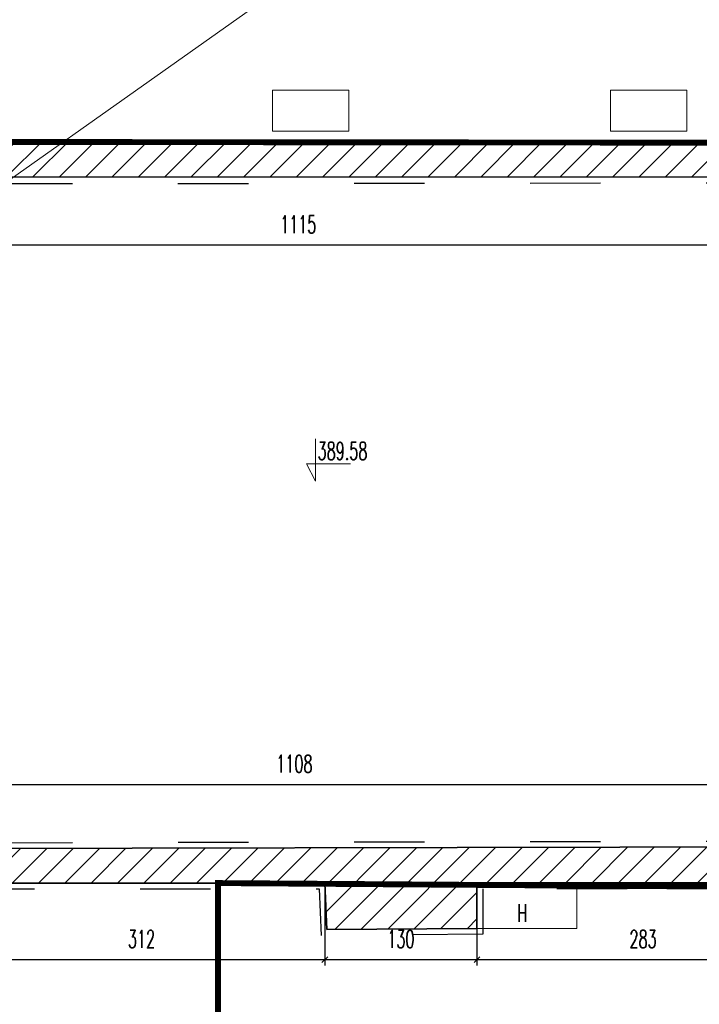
# Model space of a CAD drawing. Header units: millimetres. Extents: x 19887 to 192597, y -14203 to 39042.
# Tile 16 of 256: x 24456 to 25035, y -10400 to -9562. Entities that reach past the tile are written whole.
import ezdxf

# ---------------------------------------------------------------- set-up
doc = ezdxf.new("R2010")
doc.units = ezdxf.units.MM
doc.linetypes.add('ACAD_ISO03W100', pattern=[30, 12, -18])
doc.linetypes.add('DASHED2', pattern=[9.525, 6.35, -3.175])
doc.layers.get('Defpoints').update_dxf_attribs({"color": 4})
for name, color, linetype in [('A_DBA-RAMKI', 6, 'Continuous'), ('Sufit podwieszany', 252, 'Continuous'), ('Wymiarowanie', 3, 'Continuous'), ('Wypełnienie', 252, 'Continuous')]:
    doc.layers.add(name, color=color, linetype=linetype)
for name, color, linetype, lineweight in [('Basen_rzut_poziom_1_obrys', 252, 'Continuous', 35), ('koty wysokościowe', 252, 'Continuous', 0), ('Schody', 252, 'Continuous', 5), ('Tabela', 1, 'Continuous', 0)]:
    doc.layers.add(name, color=color, linetype=linetype, lineweight=lineweight)
doc.styles.add('ROMANS', font='romans.shx', dxfattribs={"width": 0.6})
doc.styles.get("Standard").update_dxf_attribs({"font": 'arial.ttf'})
doc.dimstyles.new('000001FB70622F18', dxfattribs={"dimtxt": 20, "dimasz": 5, "dimexe": 5, "dimexo": 1, "dimgap": 20, "dimtad": 1, "dimtoh": 1, "dimdec": 0, "dimtxsty": 'Standard', "dimblk": 'OBLIQUE', "dimcen": 0, "dimdle": 5, "dimclrd": 252, "dimclre": 252, "dimclrt": 252, "dimadec": 0, "dimazin": 0, "dimtfac": 1, "dimtdec": 0, "dimtmove": 0, "dimatfit": 3, "dimldrblk": 'OBLIQUE', "dimfxl": 150, "dimfxlon": 1, "dimlwd": 25, "dimlwe": 25, "dimarcsym": 1})
pattern_1 = [(45, (-31599.654, -23084.227), (-11.22532, 11.22532), [])]

# ---------------------------------------------------------------- blocks, each defined once
blk = doc.blocks.new('_Oblique')
at = {"color": 0, "linetype": 'ByBlock', "lineweight": -2}
blk.add_line((-0.5, -0.5), (0.5, 0.5), dxfattribs=at)
blk = doc.blocks.new('*D609')
at = {"layer": 'Defpoints', "color": 0}
for p in [(1229.37, -3822.83), (2344.27, -3822.51), (2344.27, -3880.7)]:
    blk.add_point(p, dxfattribs=at)
at = {"layer": 'Wymiarowanie', "color": 252, "linetype": 'Continuous', "lineweight": 25}
for p, q in [((1229.37, -3823.83), (1229.37, -3885.7)), ((2344.27, -3823.51), (2344.27, -3885.7)), ((1224.37, -3880.7), (2349.27, -3880.7))]:
    blk.add_line(p, q, dxfattribs=at)
at = {"layer": 'Wymiarowanie', "color": 252, "linetype": 'ByBlock', "lineweight": 25, "xscale": 5, "yscale": 5, "zscale": 5, "rotation": 180}
blk.add_blockref('_Oblique', (1229.37, -3880.7), dxfattribs=at)
at = {"layer": 'Wymiarowanie', "color": 252, "linetype": 'ByBlock', "lineweight": 25, "xscale": 5, "yscale": 5, "zscale": 5}
blk.add_blockref('_Oblique', (2344.27, -3880.7), dxfattribs=at)
at = {"layer": 'Wymiarowanie', "color": 252, "insert": (1786.82, -3863.2), "char_height": 15, "attachment_point": 5, "style": 'ROMANS'}
blk.add_mtext('1115', dxfattribs=at)
blk = doc.blocks.new('*D691')
at = {"layer": 'Defpoints', "color": 0}
for p in [(1229.42, -4337.96), (2337.7, -4340.16), (2337.7, -4393.15)]:
    blk.add_point(p, dxfattribs=at)
at = {"layer": 'Wymiarowanie', "color": 252, "linetype": 'Continuous', "lineweight": 25}
for p, q in [((2337.7, -4392.15), (2337.7, -4335.16)), ((1224.42, -4340.16), (2342.7, -4340.16)), ((1229.42, -4338.96), (1229.42, -4345.16))]:
    blk.add_line(p, q, dxfattribs=at)
at = {"layer": 'Wymiarowanie', "color": 252, "linetype": 'ByBlock', "lineweight": 25, "xscale": 5, "yscale": 5, "zscale": 5, "rotation": 180}
blk.add_blockref('_Oblique', (1229.42, -4340.16), dxfattribs=at)
at = {"layer": 'Wymiarowanie', "color": 252, "linetype": 'ByBlock', "lineweight": 25, "xscale": 5, "yscale": 5, "zscale": 5}
blk.add_blockref('_Oblique', (2337.7, -4340.16), dxfattribs=at)
at = {"layer": 'Wymiarowanie', "color": 252, "insert": (1783.56, -4322.66), "char_height": 15, "attachment_point": 5, "style": 'ROMANS'}
blk.add_mtext('1108', dxfattribs=at)
blk = doc.blocks.new('*D785')
at = {"layer": 'Defpoints', "color": 0}
for p in [(1809.51, -4424.2), (1497.13, -4462.16), (1809.51, -4489.4)]:
    blk.add_point(p, dxfattribs=at)
at = {"layer": 'Wymiarowanie', "color": 252, "linetype": 'Continuous', "lineweight": 25}
for p, q in [((1809.51, -4425.2), (1809.51, -4494.4)), ((1497.13, -4463.16), (1497.13, -4494.4)), ((1492.13, -4489.4), (1814.51, -4489.4))]:
    blk.add_line(p, q, dxfattribs=at)
at = {"layer": 'Wymiarowanie', "color": 252, "linetype": 'ByBlock', "lineweight": 25, "xscale": 5, "yscale": 5, "zscale": 5, "rotation": 180}
blk.add_blockref('_Oblique', (1497.13, -4489.4), dxfattribs=at)
at = {"layer": 'Wymiarowanie', "color": 252, "linetype": 'ByBlock', "lineweight": 25, "xscale": 5, "yscale": 5, "zscale": 5}
blk.add_blockref('_Oblique', (1809.51, -4489.4), dxfattribs=at)
at = {"layer": 'Wymiarowanie', "color": 252, "insert": (1653.32, -4471.9), "char_height": 15, "attachment_point": 5, "style": 'ROMANS'}
blk.add_mtext('312', dxfattribs=at)
blk = doc.blocks.new('*D786')
at = {"layer": 'Defpoints', "color": 0}
for p in [(1809.51, -4424.2), (1939.12, -4423.97), (1939.12, -4489.4)]:
    blk.add_point(p, dxfattribs=at)
at = {"layer": 'Wymiarowanie', "color": 252, "linetype": 'Continuous', "lineweight": 25}
for p, q in [((1809.51, -4425.2), (1809.51, -4494.4)), ((1939.12, -4424.97), (1939.12, -4494.4)), ((1804.51, -4489.4), (1944.12, -4489.4))]:
    blk.add_line(p, q, dxfattribs=at)
at = {"layer": 'Wymiarowanie', "color": 252, "linetype": 'ByBlock', "lineweight": 25, "xscale": 5, "yscale": 5, "zscale": 5, "rotation": 180}
blk.add_blockref('_Oblique', (1809.51, -4489.4), dxfattribs=at)
at = {"layer": 'Wymiarowanie', "color": 252, "linetype": 'ByBlock', "lineweight": 25, "xscale": 5, "yscale": 5, "zscale": 5}
blk.add_blockref('_Oblique', (1939.12, -4489.4), dxfattribs=at)
at = {"layer": 'Wymiarowanie', "color": 252, "insert": (1874.32, -4471.9), "char_height": 15, "attachment_point": 5, "style": 'ROMANS'}
blk.add_mtext('130', dxfattribs=at)
blk = doc.blocks.new('*D789')
at = {"layer": 'Defpoints', "color": 0}
for p in [(1939.12, -4423.97), (2222.23, -4423.97), (2222.23, -4489.4)]:
    blk.add_point(p, dxfattribs=at)
at = {"layer": 'Wymiarowanie', "color": 252, "linetype": 'Continuous', "lineweight": 25}
for p, q in [((1939.12, -4424.97), (1939.12, -4494.4)), ((2222.23, -4424.97), (2222.23, -4494.4)), ((1934.12, -4489.4), (2227.23, -4489.4))]:
    blk.add_line(p, q, dxfattribs=at)
at = {"layer": 'Wymiarowanie', "color": 252, "linetype": 'ByBlock', "lineweight": 25, "xscale": 5, "yscale": 5, "zscale": 5, "rotation": 180}
blk.add_blockref('_Oblique', (1939.12, -4489.4), dxfattribs=at)
at = {"layer": 'Wymiarowanie', "color": 252, "linetype": 'ByBlock', "lineweight": 25, "xscale": 5, "yscale": 5, "zscale": 5}
blk.add_blockref('_Oblique', (2222.23, -4489.4), dxfattribs=at)
at = {"layer": 'Wymiarowanie', "color": 252, "insert": (2080.68, -4471.9), "char_height": 15, "attachment_point": 5, "style": 'ROMANS'}
blk.add_mtext('283', dxfattribs=at)
blk = doc.blocks.new('G$CF5E15B28')
at = {"layer": 'Wypełnienie'}
h = blk.add_hatch(dxfattribs=at)
h.set_pattern_fill('ANSI31', color=253, scale=5, angle=90)
h.set_pattern_definition(pattern_1)
h.paths.add_polyline_path([(2527.78, -3792.93), (385.45, -3790.77), (385.45, -3821.86), (390.83, -3821.6), (391.95, -3911.6), (407.97, -3911.6), (408.51, -3823.06), (1217.59, -3822.83), (1217.59, -4029.44), (1060.17, -4028.42), (1060.17, -4064.91), (1091.26, -4064.91), (1091.26, -4043.43), (1216.23, -4043.43), (1216.23, -4063.03), (1229.37, -4063.03), (1229.37, -3822.83), (2344.27, -3822.51), (2342.25, -4063.67), (2467.7, -4063.67), (2464.4, -4396.62), (2455.31, -4396.62), (2455.89, -4416.87), (2453.74, -4416.87), (2453.74, -4424.34), (2581.42, -4423.94), (2581.42, -4414.9), (2578.51, -4414.9), (2579, -4396.25), (2505.98, -4396.25), (2505.68, -4368.36), (2476.63, -4368.67), (2481.49, -4046.88), (2354.27, -4047.21), (2356.87, -3822.5), (2527.78, -3822.31)])
h = blk.add_hatch(dxfattribs=at)
h.set_pattern_fill('ANSI31', color=253, scale=5, angle=90)
h.set_pattern_definition(pattern_1)
h.paths.add_polyline_path([(1497.13, -4424.2), (1809.51, -4424.2), (1811.23, -4463.74), (1939.12, -4462.79), (1939.12, -4423.97), (2222.23, -4423.97), (2222.23, -4436.41), (2251.27, -4436.41), (2251.27, -4423.55), (2358.63, -4423.55), (2358.63, -4417.11), (2355.38, -4417.11), (2357.9, -4157.55), (2341.16, -4157.55), (2337.7, -4393.15), (1229.5, -4395.41), (1229.17, -4157.6), (1216.57, -4157.6), (1216.93, -4395.41), (1072.41, -4395.41), (1072.41, -4157.95), (1058.67, -4157.95), (1058.67, -4393.79), (711.85, -4393.21), (711.85, -4387.94), (672.92, -4387.94), (672.92, -4393.21), (524.94, -4393.21), (524.94, -4050.69), (495.45, -4050.69), (495.45, -4069.28), (509.48, -4069.28), (509.48, -4166.57), (389.36, -4166.57), (389.36, -4180.88), (510.4, -4179.52), (511.6, -4393.22), (113.48, -4393.63), (113.27, -4271.1), (81.7, -4271.2), (82.05, -4377.46), (63.03, -4377.46), (63.03, -4414.71), (77.45, -4414.71), (77.45, -4423.96), (1299.19, -4425.62), (1299.19, -4462.16), (1497.13, -4462.16)])
at = {"layer": 'Basen_rzut_poziom_1_obrys', "color": 253, "elevation": 0}
for points in [[(385.45, -3821.86), (385.45, -3790.77), (2527.78, -3792.93)], [(1060.17, -4028.42), (1060.17, -4064.91), (1091.26, -4064.91), (1091.26, -4043.43), (1216.23, -4043.43), (1216.23, -4063.03), (1229.37, -4063.03), (1229.37, -3822.83), (2344.27, -3822.51)], [(1229.5, -4395.41), (2337.7, -4393.15)], [(1497.13, -4462.16), (1497.13, -4424.2), (1809.51, -4424.2), (1811.23, -4463.74)], [(2251.27, -4436.41), (2222.23, -4436.41), (2222.23, -4423.97), (1939.12, -4423.97), (1939.12, -4462.79), (1811.23, -4463.74)]]:
    blk.add_lwpolyline(points, dxfattribs=at)
at = {"layer": 'koty wysokościowe', "color": 253, "elevation": 0}
for points in [[(1801.46, -4045.74), (1801.46, -4081.97)], [(1793.96, -4066.97), (1801.46, -4066.97)], [(1801.46, -4081.97), (1793.96, -4066.97)], [(1801.46, -4066.97), (1831.46, -4066.97)]]:
    blk.add_lwpolyline(points, dxfattribs=at)
at = {"layer": 'Schody', "color": 253, "elevation": 0}
for points in [[(1829.87, -3783.82), (1764.87, -3783.82), (1764.87, -3748.82), (1829.87, -3748.82)], [(2117.87, -3783.82), (2052.87, -3783.82), (2052.87, -3748.82), (2117.87, -3748.82)]]:
    blk.add_lwpolyline(points, close=True, dxfattribs=at)
blk.add_lwpolyline([(1939.12, -4462.79), (2024.12, -4462.79), (2024.12, -4423.97), (1939.12, -4423.97), (1939.41, -4462.78)], dxfattribs=at)
at = {"layer": 'Sufit podwieszany', "color": 253, "linetype": 'ACAD_ISO03W100', "ltscale": 5, "elevation": 0}
for points in [[(1055.17, -4023.42), (1055.17, -4069.91), (1096.26, -4069.91), (1096.26, -4048.43), (1211.23, -4048.43), (1211.23, -4068.03), (1234.37, -4068.03), (1234.37, -3828.75), (2339.22, -3827.52)], [(1234.49, -4390.4), (2332.77, -4388.15)], [(1502.13, -4467.16), (1502.13, -4429.2), (1804.73, -4429.2), (1806.45, -4468.78)], [(2256.27, -4441.41), (2217.23, -4441.41), (2217.23, -4428.97), (1944.12, -4428.97), (1944.12, -4467.75), (1806.45, -4468.78)]]:
    blk.add_lwpolyline(points, dxfattribs=at)
at = {"layer": 'koty wysokościowe', "color": 253, "insert": (1803.35, -4048.64, 0), "char_height": 15, "width": 21553.2844, "attachment_point": 1, "style": 'ROMANS'}
blk.add_mtext('389.58', dxfattribs=at)
at = {"layer": 'Schody', "color": 253, "insert": (1973.47, -4442.3, 0), "char_height": 15, "width": 454.8755, "attachment_point": 1, "style": 'ROMANS'}
blk.add_mtext('H', dxfattribs=at)
at = {"layer": 'Wymiarowanie', "color": 253}
for base, p1, p2, picture, middle in [((2344.27, -3880.7, 0), (1229.37, -3822.83, 0), (2344.27, -3822.51, 0), '*D609', (1786.82, -3863.2, 0)), ((2337.7, -4340.16, 0), (1229.42, -4337.96, 0), (2337.7, -4393.15, 0), '*D691', (1783.56, -4322.66, 0)), ((1809.51, -4489.4, 0), (1497.13, -4462.16, 0), (1809.51, -4424.2, 0), '*D785', (1653.32, -4471.9, 0)), ((1939.12, -4489.4, 0), (1809.51, -4424.2, 0), (1939.12, -4423.97, 0), '*D786', (1874.32, -4471.9, 0)), ((2222.23, -4489.4, 0), (1939.12, -4423.97, 0), (2222.23, -4423.97, 0), '*D789', (2080.68, -4471.9, 0))]:
    dim = blk.add_linear_dim(base=base, p1=p1, p2=p2, angle=0, dimstyle='000001FB70622F18', override={"dimtxt": 15, "dimgap": 10, "dimtxsty": 'ROMANS', "dimtmove": 1}, dxfattribs=at)
    dim.commit()
    dim.dimension.update_dxf_attribs({"geometry": picture, "text_midpoint": middle})

msp = doc.modelspace()

# ---------------------------------------------------------------- linework, layer by layer
at = {"layer": 'A_DBA-RAMKI', "color": 210, "linetype": 'DASHED2', "ltscale": 10, "const_width": 5, "elevation": 0}
msp.add_lwpolyline([(26883.24, -10273.42), (26630.26, -10272.18), (26626.13, -10511.13), (25385.91, -10537.66), (25385.04, -11107.83), (24854.04, -11107.83), (24813.03, -11063.43), (24813.46, -11033.88), (24785.03, -11033.12), (24785.03, -10874.83), (24706.04, -10874.83), (24625.41, -10787.54), (24625.36, -10297.06), (25356.36, -10302.21), (25362.47, -9920.07), (25362.47, -9920.07), (25362.47, -9920.07), (25262.97, -9920.02), (25262.97, -9666.62), (22717.43, -9664.1)], dxfattribs=at)
at = {"layer": 'Tabela'}
msp.add_lwpolyline([(19886.64, -12923.09), (30386.64, -5498.09)], dxfattribs=at)

# ---------------------------------------------------------------- block references
msp.add_blockref('G$CF5E15B28', (22906.81, -5872.86, 0))

doc.saveas('drawing.dxf')
